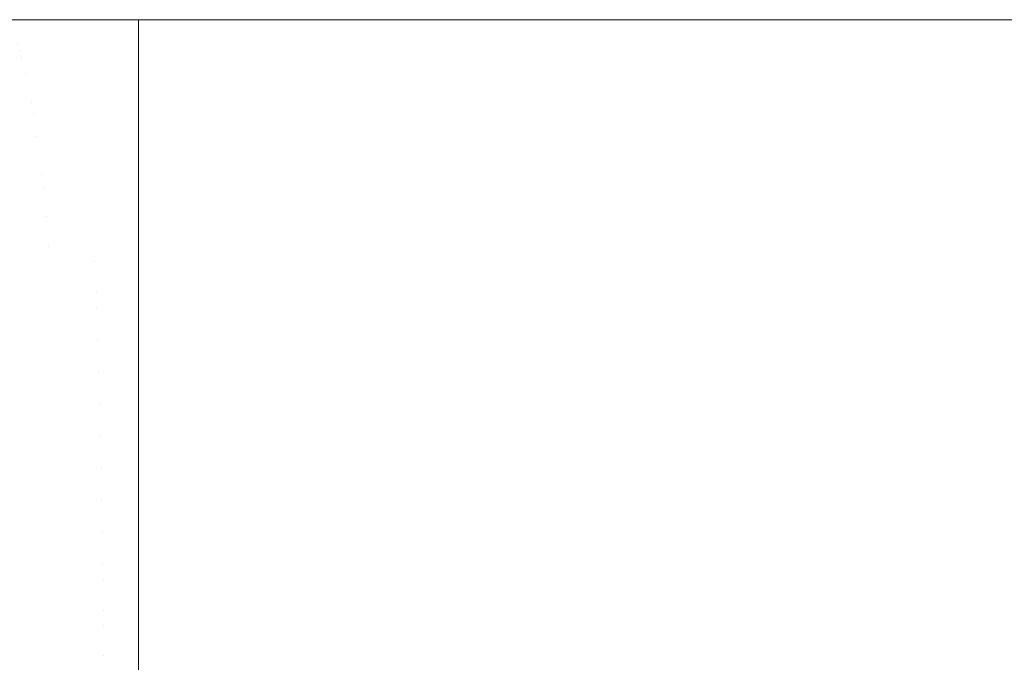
# Model space of a CAD drawing. Header units: centimetres. Extents: x -35.1 to 36.2, y 3.4 to 5.2.
# Tile 198 of 256: x -11.0226 to -10.8994, y 5.1198 to 5.2002. Entities that reach past the tile are written whole.
import ezdxf

# ---------------------------------------------------------------- set-up
doc = ezdxf.new("R2010")
doc.units = ezdxf.units.CM
doc.header["$LTSCALE"] = 2.54
doc.layers.add('Lucido design-1', color=7, linetype='Continuous')

# ---------------------------------------------------------------- blocks, each defined once
blk = doc.blocks.new('Gruppo-4-1')
at = {"color": 7, "linetype": 'Continuous', "lineweight": 9}
for points, invisible_edges in [([(-34.95277, 5.20014, -1872.31239), (36.07969, 5.20014, -1872.31239), (7.66671, 5.20021, -1872.31551), (-6.53978, 5.20021, -1872.31551)], 11), ([(-6.53978, 5.20021, -1872.31551), (-20.74627, 5.20021, -1872.31551), (-34.95277, 5.20014, -1872.31239)], 10), ([(-34.95277, 5.20014, -1872.31239), (-34.95277, 5.20012, -1872.31115), (36.07969, 5.20012, -1872.31115), (36.07969, 5.20014, -1872.31239)], 10), ([(36.07969, 5.20012, -1872.31115), (-34.95277, 5.20012, -1872.31115), (-34.95277, 5.19983, -1872.3068), (36.07969, 5.19983, -1872.3068)], 5), ([(-11.00774, 5.20021, -1872.51551), (-11.01499, 5.20021, -1872.51559), (-20.74627, 5.20021, -1872.31551), (-6.53978, 5.20021, -1872.31551)], 10), ([(-11.01499, 5.20021, -1872.51559), (-11.02943, 5.20021, -1872.51617), (-20.74627, 5.20021, -1872.31551)], 10), ([(-11.02943, 5.20021, -1872.51617), (-11.01499, 5.20021, -1872.51559), (-11.00774, 5.20014, -1872.51864), (-11.0427, 5.20016, -1872.52038)], 14), ([(-11.0427, 5.20016, -1872.52038), (-11.00774, 5.20014, -1872.51864), (-11.00774, 5.20012, -1872.51988)], 9), ([(-11.00774, 5.20012, -1872.51988), (-11.04214, 5.20002, -1872.52347), (-11.0427, 5.20016, -1872.52038)], 11), ([(-11.04214, 5.20002, -1872.52347), (-11.00774, 5.20012, -1872.51988), (-11.00774, 5.19983, -1872.52423)], 9), ([(-11.01499, 5.20021, -1872.51559), (-11.00774, 5.20021, -1872.51551), (-11.00774, 5.20014, -1872.51864)], 8), ([(-6.53978, 5.20021, -1872.31551), (-6.53978, 5.20021, -1872.51551), (-11.00774, 5.20021, -1872.51551)], 9), ([(12.13466, 5.20014, -1872.51864), (-11.00774, 5.20012, -1872.51988), (-6.53978, 5.20021, -1872.51551), (7.66671, 5.20021, -1872.51551)], 11), ([(-6.53978, 5.20021, -1872.51551), (-11.00774, 5.20012, -1872.51988), (-11.00774, 5.20014, -1872.51864)], 9), ([(-11.00774, 5.20014, -1872.51864), (-11.00774, 5.20021, -1872.51551), (-6.53978, 5.20021, -1872.51551)], 8), ([(12.13466, 5.20014, -1872.51864), (12.13466, 5.20012, -1872.51988), (-11.00774, 5.20012, -1872.51988)], 10), ([(-11.00774, 5.20012, -1872.51988), (12.13466, 5.20012, -1872.51988), (12.13466, 5.19983, -1872.52423), (-11.00774, 5.19983, -1872.52423)], 5), ([(36.07969, 5.19983, -1872.3068), (-34.95277, 5.19983, -1872.3068), (-34.95277, 5.19936, -1872.30246), (36.07969, 5.19936, -1872.30246)], 5), ([(36.07969, 5.19936, -1872.30246), (-34.95277, 5.19936, -1872.30246), (-34.95277, 5.19869, -1872.29815), (36.07969, 5.19869, -1872.29815)], 5), ([(-11.04159, 5.19977, -1872.52656), (-11.04214, 5.20002, -1872.52347), (-11.00774, 5.19983, -1872.52423)], 11), ([(-11.00774, 5.19983, -1872.52423), (-11.00774, 5.19976, -1872.52487), (-11.04159, 5.19977, -1872.52656)], 10), ([(-11.00774, 5.19976, -1872.52487), (-11.00774, 5.19936, -1872.52857), (-11.04104, 5.19943, -1872.52963), (-11.04159, 5.19977, -1872.52656)], 14), ([(-11.04049, 5.199, -1872.53268), (-11.04104, 5.19943, -1872.52963), (-11.00774, 5.19936, -1872.52857)], 11), ([(-11.00774, 5.19936, -1872.52857), (-11.00774, 5.19898, -1872.53104), (-11.04049, 5.199, -1872.53268)], 10), ([(-11.04049, 5.199, -1872.53268), (-11.00774, 5.19898, -1872.53104), (-11.00774, 5.19869, -1872.53288)], 9), ([(-11.00774, 5.19869, -1872.53288), (-11.03995, 5.19847, -1872.53571), (-11.04049, 5.199, -1872.53268)], 11), ([(-11.00774, 5.19976, -1872.52487), (-11.00774, 5.19983, -1872.52423), (12.13466, 5.19983, -1872.52423), (12.13466, 5.19976, -1872.52487)], 10), ([(12.13466, 5.19976, -1872.52487), (12.13466, 5.19936, -1872.52857), (-11.00774, 5.19936, -1872.52857), (-11.00774, 5.19976, -1872.52487)], 10), ([(-11.00774, 5.19898, -1872.53104), (-11.00774, 5.19936, -1872.52857), (12.13466, 5.19936, -1872.52857), (12.13466, 5.19898, -1872.53104)], 10), ([(12.13466, 5.19898, -1872.53104), (12.13466, 5.19869, -1872.53288), (-11.00774, 5.19869, -1872.53288), (-11.00774, 5.19898, -1872.53104)], 10), ([(36.07969, 5.19869, -1872.29815), (-34.95277, 5.19869, -1872.29815), (-34.95277, 5.19784, -1872.29387), (36.07969, 5.19784, -1872.29387)], 5), ([(36.07969, 5.19784, -1872.29387), (-34.95277, 5.19784, -1872.29387), (-34.95277, 5.1968, -1872.28963), (36.07969, 5.1968, -1872.28963)], 5), ([(-11.03941, 5.19785, -1872.53871), (-11.03995, 5.19847, -1872.53571), (-11.00774, 5.19869, -1872.53288)], 11), ([(-11.00774, 5.19869, -1872.53288), (-11.00774, 5.19785, -1872.53713), (-11.03941, 5.19785, -1872.53871)], 10), ([(-11.03941, 5.19785, -1872.53871), (-11.00774, 5.19785, -1872.53713), (-11.02286, 5.19714, -1872.54049)], 11), ([(-11.02286, 5.19714, -1872.54049), (-11.00774, 5.19785, -1872.53713), (-11.00774, 5.19784, -1872.53716)], 9), ([(-11.00774, 5.19784, -1872.53716), (-11.00774, 5.19712, -1872.54012), (-11.02286, 5.19714, -1872.54049)], 10), ([(-11.00774, 5.19785, -1872.53713), (-11.00774, 5.19869, -1872.53288), (12.13466, 5.19869, -1872.53288), (12.13466, 5.19785, -1872.53713)], 10), ([(12.13466, 5.19785, -1872.53713), (12.13466, 5.19784, -1872.53716), (-11.00774, 5.19784, -1872.53716), (-11.00774, 5.19785, -1872.53713)], 10), ([(12.13466, 5.19784, -1872.53716), (12.13466, 5.1968, -1872.5414), (-11.00774, 5.1968, -1872.5414), (-11.00774, 5.19712, -1872.54012)], 10), ([(-11.00774, 5.19712, -1872.54012), (-11.00774, 5.19784, -1872.53716), (12.13466, 5.19784, -1872.53716)], 10), ([(36.07969, 5.1968, -1872.28963), (-34.95277, 5.1968, -1872.28963), (-34.95277, 5.19558, -1872.28544), (36.07969, 5.19558, -1872.28544)], 5), ([(-11.03836, 5.19633, -1872.54462), (-11.03888, 5.19714, -1872.54168), (-11.02286, 5.19714, -1872.54049), (-11.0226, 5.19633, -1872.54345)], 15), ([(-11.02286, 5.19714, -1872.54049), (-11.00774, 5.19712, -1872.54012), (-11.00774, 5.1968, -1872.5414)], 9), ([(-11.00774, 5.1968, -1872.5414), (-11.0226, 5.19633, -1872.54345), (-11.02286, 5.19714, -1872.54049)], 11), ([(-11.0226, 5.19633, -1872.54345), (-11.00774, 5.1968, -1872.5414), (-11.00774, 5.19558, -1872.54558)], 9), ([(-11.00774, 5.19558, -1872.54558), (-11.00774, 5.1968, -1872.5414), (12.13466, 5.1968, -1872.5414), (12.13466, 5.19631, -1872.54309)], 10), ([(36.07969, 5.19558, -1872.28544), (-34.95277, 5.19558, -1872.28544), (-34.95277, 5.19418, -1872.28131), (36.07969, 5.19418, -1872.28131)], 5), ([(-11.0226, 5.19633, -1872.54345), (-11.02235, 5.19545, -1872.54637), (-11.03784, 5.19545, -1872.54752), (-11.03836, 5.19633, -1872.54462)], 15), ([(-11.03732, 5.19447, -1872.55038), (-11.03784, 5.19545, -1872.54752), (-11.02235, 5.19545, -1872.54637), (-11.0221, 5.19447, -1872.54925)], 15), ([(-11.00774, 5.19558, -1872.54558), (-11.02235, 5.19545, -1872.54637), (-11.0226, 5.19633, -1872.54345)], 11), ([(-11.00774, 5.19558, -1872.54558), (-11.00774, 5.19544, -1872.54602), (-11.02235, 5.19545, -1872.54637)], 10), ([(-11.0221, 5.19447, -1872.54925), (-11.02235, 5.19545, -1872.54637), (-11.00774, 5.19544, -1872.54602), (-11.00774, 5.19418, -1872.54972)], 11), ([(12.13466, 5.19631, -1872.54309), (12.13466, 5.19558, -1872.54558), (-11.00774, 5.19558, -1872.54558)], 10), ([(-11.00774, 5.19544, -1872.54602), (-11.00774, 5.19558, -1872.54558), (12.13466, 5.19558, -1872.54558), (12.13466, 5.19544, -1872.54602)], 10), ([(12.13466, 5.19544, -1872.54602), (12.13466, 5.19418, -1872.54972), (-11.00774, 5.19418, -1872.54972), (-11.00774, 5.19544, -1872.54602)], 10), ([(36.07969, 5.19418, -1872.28131), (-34.95277, 5.19418, -1872.28131), (-34.95277, 5.1926, -1872.27725), (36.07969, 5.1926, -1872.27725)], 5), ([(-11.0221, 5.19447, -1872.54925), (-11.02186, 5.19342, -1872.55208), (-11.03682, 5.19342, -1872.55319), (-11.03732, 5.19447, -1872.55038)], 15), ([(-11.02186, 5.19342, -1872.55208), (-11.0221, 5.19447, -1872.54925), (-11.00774, 5.19418, -1872.54972)], 11), ([(-11.00774, 5.19418, -1872.54972), (-11.00774, 5.1934, -1872.55173), (-11.02186, 5.19342, -1872.55208)], 10), ([(-11.00774, 5.1934, -1872.55173), (-11.00774, 5.19418, -1872.54972), (12.13466, 5.19418, -1872.54972), (12.13466, 5.1934, -1872.55173)], 10), ([(-11.03632, 5.19229, -1872.55595), (-11.03682, 5.19342, -1872.55319), (-11.02186, 5.19342, -1872.55208), (-11.02162, 5.19229, -1872.55486)], 15), ([(-11.02186, 5.19342, -1872.55208), (-11.00774, 5.1934, -1872.55173), (-11.00774, 5.1926, -1872.55378)], 9), ([(-11.00774, 5.1926, -1872.55378), (-11.02162, 5.19229, -1872.55486), (-11.02186, 5.19342, -1872.55208)], 11), ([(12.13466, 5.1934, -1872.55173), (12.13466, 5.1926, -1872.55378), (-11.00774, 5.1926, -1872.55378), (-11.00774, 5.1934, -1872.55173)], 10), ([(36.07969, 5.1926, -1872.27725), (-34.95277, 5.1926, -1872.27725), (-34.95277, 5.19084, -1872.27325), (36.07969, 5.19084, -1872.27325)], 5), ([(-11.02162, 5.19229, -1872.55486), (-11.02138, 5.19108, -1872.5576), (-11.03584, 5.19108, -1872.55867), (-11.03632, 5.19229, -1872.55595)], 15), ([(-11.00774, 5.1926, -1872.55378), (-11.00774, 5.19107, -1872.55726), (-11.02138, 5.19108, -1872.5576), (-11.02162, 5.19229, -1872.55486)], 14), ([(-11.00774, 5.19107, -1872.55726), (-11.00774, 5.1926, -1872.55378), (12.13466, 5.1926, -1872.55378), (12.13466, 5.19107, -1872.55726)], 10), ([(36.07969, 5.19084, -1872.27325), (-34.95277, 5.19084, -1872.27325), (-34.95277, 5.18891, -1872.26934), (36.07969, 5.18891, -1872.26934)], 5), ([(-11.03536, 5.1898, -1872.56132), (-11.03584, 5.19108, -1872.55867), (-11.02138, 5.19108, -1872.5576), (-11.02115, 5.1898, -1872.56027)], 15), ([(-11.02138, 5.19108, -1872.5576), (-11.00774, 5.19107, -1872.55726), (-11.00774, 5.19084, -1872.55778)], 9), ([(-11.02115, 5.1898, -1872.56027), (-11.02138, 5.19108, -1872.5576), (-11.00774, 5.19084, -1872.55778)], 11), ([(-11.00774, 5.19084, -1872.55778), (-11.00774, 5.18891, -1872.56169), (-11.02115, 5.1898, -1872.56027)], 10), ([(12.13466, 5.19107, -1872.55726), (12.13466, 5.19084, -1872.55778), (-11.00774, 5.19084, -1872.55778), (-11.00774, 5.19107, -1872.55726)], 10), ([(-11.00774, 5.19084, -1872.55778), (12.13466, 5.19084, -1872.55778), (12.13466, 5.18891, -1872.56169), (-11.00774, 5.18891, -1872.56169)], 5), ([(-11.02115, 5.1898, -1872.56027), (-11.02092, 5.18845, -1872.56289), (-11.0349, 5.18845, -1872.56393), (-11.03536, 5.1898, -1872.56132)], 15), ([(-11.02092, 5.18845, -1872.56289), (-11.02115, 5.1898, -1872.56027), (-11.00774, 5.18891, -1872.56169)], 11), ([(36.07969, 5.18891, -1872.26934), (-34.95277, 5.18891, -1872.26934), (-34.95277, 5.18681, -1872.26551), (36.07969, 5.18681, -1872.26551)], 5), ([(-11.03444, 5.18703, -1872.56647), (-11.0349, 5.18845, -1872.56393), (-11.02092, 5.18845, -1872.56289), (-11.0207, 5.18703, -1872.56545)], 15), ([(-11.00774, 5.18891, -1872.56169), (-11.00774, 5.18843, -1872.56256), (-11.02092, 5.18845, -1872.56289)], 10), ([(-11.0207, 5.18703, -1872.56545), (-11.02092, 5.18845, -1872.56289), (-11.00774, 5.18843, -1872.56256), (-11.00774, 5.18681, -1872.56551)], 11), ([(-11.00774, 5.18843, -1872.56256), (-11.00774, 5.18891, -1872.56169), (12.13466, 5.18891, -1872.56169), (12.13466, 5.18843, -1872.56256)], 10), ([(12.13466, 5.18843, -1872.56256), (12.13466, 5.18681, -1872.56551), (-11.00774, 5.18681, -1872.56551), (-11.00774, 5.18843, -1872.56256)], 10), ([(36.07969, 5.18681, -1872.26551), (-34.95277, 5.18681, -1872.26551), (-34.95277, 5.18455, -1872.26178), (36.07969, 5.18455, -1872.26178)], 5), ([(-11.0207, 5.18703, -1872.56545), (-11.02049, 5.18555, -1872.56795), (-11.034, 5.18555, -1872.56895), (-11.03444, 5.18703, -1872.56647)], 15), ([(-11.02049, 5.18555, -1872.56795), (-11.0207, 5.18703, -1872.56545), (-11.00774, 5.18681, -1872.56551)], 11), ([(-11.00774, 5.18681, -1872.56551), (-11.00774, 5.18553, -1872.56763), (-11.02049, 5.18555, -1872.56795)], 10), ([(-11.00774, 5.18553, -1872.56763), (-11.00774, 5.18681, -1872.56551), (12.13466, 5.18681, -1872.56551), (12.13466, 5.18553, -1872.56763)], 10), ([(-11.03356, 5.18401, -1872.57137), (-11.034, 5.18555, -1872.56895), (-11.02049, 5.18555, -1872.56795), (-11.02028, 5.18401, -1872.57038)], 15), ([(-11.02049, 5.18555, -1872.56795), (-11.00774, 5.18553, -1872.56763), (-11.00774, 5.18455, -1872.56924)], 9), ([(-11.00774, 5.18455, -1872.56924), (-11.02028, 5.18401, -1872.57038), (-11.02049, 5.18555, -1872.56795)], 11), ([(12.13466, 5.18553, -1872.56763), (12.13466, 5.18455, -1872.56924), (-11.00774, 5.18455, -1872.56924), (-11.00774, 5.18553, -1872.56763)], 10), ([(36.07969, 5.18455, -1872.26178), (-34.95277, 5.18455, -1872.26178), (-34.95277, 5.18213, -1872.25816), (36.07969, 5.18213, -1872.25816)], 5), ([(-11.00774, 5.18455, -1872.56924), (-11.00774, 5.18241, -1872.57245), (-11.02007, 5.18242, -1872.57275), (-11.02028, 5.18401, -1872.57038)], 14), ([(-11.00774, 5.18241, -1872.57245), (-11.00774, 5.18455, -1872.56924), (12.13466, 5.18455, -1872.56924), (12.13466, 5.18241, -1872.57245)], 10), ([(-11.02028, 5.18401, -1872.57038), (-11.02007, 5.18242, -1872.57275), (-11.03314, 5.18242, -1872.57372), (-11.03356, 5.18401, -1872.57137)], 15), ([(36.07969, 5.18213, -1872.25816), (-34.95277, 5.18213, -1872.25816), (-34.95277, 5.17955, -1872.25464), (36.07969, 5.17955, -1872.25464)], 5), ([(-11.03273, 5.18077, -1872.57601), (-11.03314, 5.18242, -1872.57372), (-11.02007, 5.18242, -1872.57275), (-11.01987, 5.18077, -1872.57505)], 15), ([(-11.02007, 5.18242, -1872.57275), (-11.00774, 5.18241, -1872.57245), (-11.00774, 5.18213, -1872.57287)], 9), ([(-11.01987, 5.18077, -1872.57505), (-11.02007, 5.18242, -1872.57275), (-11.00774, 5.18213, -1872.57287)], 11), ([(-11.00774, 5.18213, -1872.57287), (-11.00774, 5.17955, -1872.57639), (-11.01987, 5.18077, -1872.57505)], 10), ([(12.13466, 5.18241, -1872.57245), (12.13466, 5.18213, -1872.57287), (-11.00774, 5.18213, -1872.57287), (-11.00774, 5.18241, -1872.57245)], 10), ([(-11.00774, 5.18213, -1872.57287), (12.13466, 5.18213, -1872.57287), (12.13466, 5.17955, -1872.57639), (-11.00774, 5.17955, -1872.57639)], 5), ([(-11.01987, 5.18077, -1872.57505), (-11.01968, 5.17908, -1872.57729), (-11.03233, 5.17908, -1872.57822), (-11.03273, 5.18077, -1872.57601)], 15), ([(-11.01968, 5.17908, -1872.57729), (-11.01987, 5.18077, -1872.57505), (-11.00774, 5.17955, -1872.57639)], 11), ([(36.07969, 5.17955, -1872.25464), (-34.95277, 5.17955, -1872.25464), (-34.95277, 5.17682, -1872.25124), (36.07969, 5.17682, -1872.25124)], 5), ([(-11.00774, 5.17955, -1872.57639), (-11.00774, 5.17907, -1872.57699), (-11.01968, 5.17908, -1872.57729)], 10), ([(-11.00774, 5.17907, -1872.57699), (-11.00774, 5.17955, -1872.57639), (12.13466, 5.17955, -1872.57639), (12.13466, 5.17907, -1872.57699)], 10), ([(-11.03233, 5.17908, -1872.57822), (-11.01968, 5.17908, -1872.57729), (-11.02563, 5.17734, -1872.57983)], 11), ([(-11.01968, 5.17908, -1872.57729), (-11.01949, 5.17734, -1872.57945), (-11.02563, 5.17734, -1872.57983)], 11), ([(-11.01949, 5.17734, -1872.57945), (-11.01968, 5.17908, -1872.57729), (-11.00774, 5.17907, -1872.57699), (-11.00774, 5.17682, -1872.57979)], 11), ([(12.13466, 5.17907, -1872.57699), (12.13466, 5.17682, -1872.57979), (-11.00774, 5.17682, -1872.57979), (-11.00774, 5.17907, -1872.57699)], 10), ([(36.07969, 5.17682, -1872.25124), (-34.95277, 5.17682, -1872.25124), (-34.95277, 5.17394, -1872.24796), (36.07969, 5.17394, -1872.24796)], 5), ([(-11.02563, 5.17734, -1872.57983), (-11.01949, 5.17734, -1872.57945), (-11.01931, 5.17555, -1872.58155), (-11.02536, 5.17555, -1872.58192)], 15), ([(-11.01931, 5.17555, -1872.58155), (-11.01949, 5.17734, -1872.57945), (-11.00774, 5.17682, -1872.57979)], 11), ([(-11.00774, 5.17682, -1872.57979), (-11.00774, 5.17554, -1872.58125), (-11.01931, 5.17555, -1872.58155)], 10), ([(-11.00774, 5.17554, -1872.58125), (-11.00774, 5.17682, -1872.57979), (12.13466, 5.17682, -1872.57979), (12.13466, 5.17554, -1872.58125)], 10), ([(-11.02536, 5.17555, -1872.58192), (-11.01931, 5.17555, -1872.58155), (-11.01914, 5.17373, -1872.58357), (-11.02509, 5.17373, -1872.58393)], 15), ([(-11.01931, 5.17555, -1872.58155), (-11.00774, 5.17554, -1872.58125), (-11.00774, 5.17394, -1872.58307)], 9), ([(-11.00774, 5.17394, -1872.58307), (-11.01914, 5.17373, -1872.58357), (-11.01931, 5.17555, -1872.58155)], 11), ([(12.13466, 5.17554, -1872.58125), (12.13466, 5.17394, -1872.58307), (-11.00774, 5.17394, -1872.58307), (-11.00774, 5.17554, -1872.58125)], 10), ([(36.07969, 5.17373, -1872.24774), (36.07969, 5.17394, -1872.24796), (-34.95277, 5.17394, -1872.24796), (-34.95277, 5.17373, -1872.24774)], 10), ([(36.07969, 5.17187, -1872.24579), (36.07969, 5.17373, -1872.24774), (-34.95277, 5.17373, -1872.24774), (-34.95277, 5.17187, -1872.24579)], 10), ([(-11.02509, 5.17373, -1872.58393), (-11.01914, 5.17373, -1872.58357), (-11.01897, 5.17188, -1872.58552), (-11.02484, 5.17188, -1872.58588)], 15), ([(-11.00774, 5.17394, -1872.58307), (-11.00774, 5.17187, -1872.58524), (-11.01897, 5.17188, -1872.58552), (-11.01914, 5.17373, -1872.58357)], 14), ([(-11.00774, 5.17187, -1872.58524), (-11.00774, 5.17394, -1872.58307), (12.13466, 5.17394, -1872.58307), (12.13466, 5.17187, -1872.58524)], 10), ([(-34.95277, 5.17187, -1872.24579), (-34.95277, 5.17092, -1872.2448), (36.07969, 5.17092, -1872.2448), (36.07969, 5.17187, -1872.24579)], 10), ([(-11.02484, 5.17188, -1872.58588), (-11.01897, 5.17188, -1872.58552), (-11.01881, 5.16999, -1872.58741), (-11.02459, 5.16999, -1872.58776)], 15), ([(-11.01897, 5.17188, -1872.58552), (-11.00774, 5.17187, -1872.58524), (-11.01319, 5.16999, -1872.58721)], 11), ([(-11.01319, 5.16999, -1872.58721), (-11.01881, 5.16999, -1872.58741), (-11.01897, 5.17188, -1872.58552)], 11), ([(-11.01319, 5.16999, -1872.58721), (-11.00774, 5.17187, -1872.58524), (-11.00774, 5.17092, -1872.58622)], 9), ([(12.13466, 5.17187, -1872.58524), (12.13466, 5.17092, -1872.58622), (-11.00774, 5.17092, -1872.58622), (-11.00774, 5.17187, -1872.58524)], 10), ([(36.07969, 5.17092, -1872.2448), (-34.95277, 5.17092, -1872.2448), (-34.95277, 5.16777, -1872.24179), (36.07969, 5.16777, -1872.24179)], 5), ([(-11.00774, 5.17092, -1872.58622), (-11.00774, 5.16998, -1872.58713), (-11.01319, 5.16999, -1872.58721)], 10), ([(12.13466, 5.17092, -1872.58622), (-11.00774, 5.16808, -1872.58895), (-11.00774, 5.16998, -1872.58713)], 9), ([(-11.00774, 5.16777, -1872.58924), (-11.00774, 5.16808, -1872.58895), (12.13466, 5.17092, -1872.58622), (12.13466, 5.16998, -1872.58713)], 10), ([(-11.00774, 5.16998, -1872.58713), (-11.00774, 5.17092, -1872.58622), (12.13466, 5.17092, -1872.58622)], 10), ([(-11.02459, 5.16999, -1872.58776), (-11.01881, 5.16999, -1872.58741), (-11.01865, 5.16808, -1872.58922), (-11.02435, 5.16808, -1872.58957)], 15), ([(-11.01311, 5.16808, -1872.58902), (-11.01865, 5.16808, -1872.58922), (-11.01881, 5.16999, -1872.58741), (-11.01319, 5.16999, -1872.58721)], 15), ([(-11.01319, 5.16999, -1872.58721), (-11.00774, 5.16998, -1872.58713), (-11.00774, 5.16808, -1872.58895), (-11.01311, 5.16808, -1872.58902)], 13), ([(12.13466, 5.16998, -1872.58713), (12.13466, 5.16777, -1872.58924), (-11.00774, 5.16777, -1872.58924)], 10), ([(-11.02435, 5.16808, -1872.58957), (-11.01865, 5.16808, -1872.58922), (-11.0185, 5.16614, -1872.59096), (-11.02412, 5.16614, -1872.5913)], 15), ([(-11.01304, 5.16614, -1872.59076), (-11.0185, 5.16614, -1872.59096), (-11.01865, 5.16808, -1872.58922), (-11.01311, 5.16808, -1872.58902)], 15), ([(-11.01311, 5.16808, -1872.58902), (-11.00774, 5.16808, -1872.58895), (-11.00774, 5.16777, -1872.58924)], 9), ([(-11.01304, 5.16614, -1872.59076), (-11.01311, 5.16808, -1872.58902), (-11.00774, 5.16777, -1872.58924)], 11), ([(36.07969, 5.16777, -1872.24179), (-34.95277, 5.16777, -1872.24179), (-34.95277, 5.16449, -1872.23891), (36.07969, 5.16449, -1872.23891)], 5), ([(-11.00774, 5.16777, -1872.58924), (-11.00774, 5.16449, -1872.59212), (-11.01304, 5.16614, -1872.59076)], 10), ([(-11.00774, 5.16449, -1872.59212), (-11.00774, 5.16777, -1872.58924), (12.13466, 5.16777, -1872.58924), (12.13466, 5.16613, -1872.59068)], 10), ([(-11.02412, 5.16614, -1872.5913), (-11.0185, 5.16614, -1872.59096), (-11.01835, 5.16418, -1872.59263), (-11.0239, 5.16418, -1872.59297)], 15), ([(-11.01297, 5.16418, -1872.59244), (-11.01835, 5.16418, -1872.59263), (-11.0185, 5.16614, -1872.59096), (-11.01304, 5.16614, -1872.59076)], 15), ([(-11.01297, 5.16418, -1872.59244), (-11.01304, 5.16614, -1872.59076), (-11.00774, 5.16449, -1872.59212)], 11), ([(12.13466, 5.16613, -1872.59068), (12.13466, 5.16449, -1872.59212), (-11.00774, 5.16449, -1872.59212)], 10), ([(36.07969, 5.16449, -1872.23891), (-34.95277, 5.16449, -1872.23891), (-34.95277, 5.16109, -1872.23618), (36.07969, 5.16109, -1872.23618)], 5), ([(-11.00774, 5.16449, -1872.59212), (-11.00774, 5.16418, -1872.59237), (-11.01297, 5.16418, -1872.59244)], 10), ([(12.13466, 5.16449, -1872.59212), (12.13466, 5.16219, -1872.59396), (-11.00774, 5.16109, -1872.59485), (-11.00774, 5.16418, -1872.59237)], 10), ([(-11.00774, 5.16418, -1872.59237), (-11.00774, 5.16449, -1872.59212), (12.13466, 5.16449, -1872.59212)], 10), ([(-11.0239, 5.16418, -1872.59297), (-11.01835, 5.16418, -1872.59263), (-11.01822, 5.16221, -1872.59423), (-11.02369, 5.16221, -1872.59457)], 15), ([(-11.0129, 5.16221, -1872.59404), (-11.01822, 5.16221, -1872.59423), (-11.01835, 5.16418, -1872.59263), (-11.01297, 5.16418, -1872.59244)], 15), ([(-11.01297, 5.16418, -1872.59244), (-11.00774, 5.16418, -1872.59237), (-11.00774, 5.16109, -1872.59485), (-11.0129, 5.16221, -1872.59404)], 13), ([(-11.02369, 5.16221, -1872.59457), (-11.01822, 5.16221, -1872.59423), (-11.01808, 5.16021, -1872.59576), (-11.02349, 5.16021, -1872.59609)], 15), ([(-11.01283, 5.16021, -1872.59557), (-11.01808, 5.16021, -1872.59576), (-11.01822, 5.16221, -1872.59423), (-11.0129, 5.16221, -1872.59404)], 15), ([(-11.01283, 5.16021, -1872.59557), (-11.0129, 5.16221, -1872.59404), (-11.00774, 5.16109, -1872.59485)], 11), ([(12.13466, 5.16219, -1872.59396), (12.13466, 5.16109, -1872.59485), (-11.00774, 5.16109, -1872.59485)], 10), ([(36.07969, 5.16109, -1872.23618), (-34.95277, 5.16109, -1872.23618), (-34.95277, 5.15757, -1872.2336), (36.07969, 5.15757, -1872.2336)], 5), ([(-11.00774, 5.16109, -1872.59485), (-11.00774, 5.1602, -1872.5955), (-11.01283, 5.16021, -1872.59557)], 10), ([(-11.00774, 5.15757, -1872.59743), (-11.00774, 5.1602, -1872.5955), (12.13466, 5.16109, -1872.59485), (12.13466, 5.1582, -1872.59697)], 10), ([(-11.00774, 5.1602, -1872.5955), (-11.00774, 5.16109, -1872.59485), (12.13466, 5.16109, -1872.59485)], 10), ([(-11.02349, 5.16021, -1872.59609), (-11.01808, 5.16021, -1872.59576), (-11.01796, 5.15821, -1872.59723), (-11.0233, 5.15821, -1872.59755)], 15), ([(-11.01277, 5.15821, -1872.59704), (-11.01796, 5.15821, -1872.59723), (-11.01808, 5.16021, -1872.59576), (-11.01283, 5.16021, -1872.59557)], 15), ([(-11.01283, 5.16021, -1872.59557), (-11.00774, 5.1602, -1872.5955), (-11.00774, 5.15757, -1872.59743), (-11.01277, 5.15821, -1872.59704)], 13), ([(36.07969, 5.15757, -1872.2336), (-34.95277, 5.15757, -1872.2336), (-34.95277, 5.15394, -1872.23117), (36.07969, 5.15394, -1872.23117)], 5), ([(-11.0233, 5.15821, -1872.59755), (-11.01796, 5.15821, -1872.59723), (-11.01784, 5.15619, -1872.59862), (-11.02311, 5.15619, -1872.59894)], 15), ([(-11.01271, 5.15619, -1872.59844), (-11.01784, 5.15619, -1872.59862), (-11.01796, 5.15821, -1872.59723), (-11.01277, 5.15821, -1872.59704)], 15), ([(-11.01271, 5.15619, -1872.59844), (-11.01277, 5.15821, -1872.59704), (-11.00774, 5.15757, -1872.59743)], 11), ([(-11.00774, 5.15757, -1872.59743), (-11.00774, 5.15618, -1872.59836), (-11.01271, 5.15619, -1872.59844)], 10), ([(12.13466, 5.1582, -1872.59697), (12.13466, 5.15757, -1872.59743), (-11.00774, 5.15757, -1872.59743)], 10), ([(12.13466, 5.15757, -1872.59743), (12.13466, 5.15416, -1872.5997), (-11.00774, 5.15394, -1872.59985), (-11.00774, 5.15618, -1872.59836)], 10), ([(-11.00774, 5.15618, -1872.59836), (-11.00774, 5.15757, -1872.59743), (12.13466, 5.15757, -1872.59743)], 10), ([(-11.02294, 5.15417, -1872.60027), (-11.02311, 5.15619, -1872.59894), (-11.01784, 5.15619, -1872.59862), (-11.01772, 5.15417, -1872.59995)], 15), ([(-11.01265, 5.15417, -1872.59977), (-11.01772, 5.15417, -1872.59995), (-11.01784, 5.15619, -1872.59862), (-11.01271, 5.15619, -1872.59844)], 15), ([(-11.01271, 5.15619, -1872.59844), (-11.00774, 5.15618, -1872.59836), (-11.00774, 5.15394, -1872.59985), (-11.01265, 5.15417, -1872.59977)], 13), ([(36.07969, 5.15394, -1872.23117), (-34.95277, 5.15394, -1872.23117), (-34.95277, 5.15021, -1872.22891), (36.07969, 5.15021, -1872.22891)], 5), ([(-11.01772, 5.15417, -1872.59995), (-11.01761, 5.15214, -1872.60121), (-11.02277, 5.15214, -1872.60153), (-11.02294, 5.15417, -1872.60027)], 15), ([(-11.0126, 5.15214, -1872.60103), (-11.01761, 5.15214, -1872.60121), (-11.01772, 5.15417, -1872.59995), (-11.01265, 5.15417, -1872.59977)], 15), ([(-11.0126, 5.15214, -1872.60103), (-11.01265, 5.15417, -1872.59977), (-11.00774, 5.15394, -1872.59985)], 11), ([(-11.00774, 5.15394, -1872.59985), (-11.00774, 5.15213, -1872.60095), (-11.0126, 5.15214, -1872.60103)], 10), ([(12.13466, 5.15416, -1872.5997), (12.13466, 5.15394, -1872.59985), (-11.00774, 5.15394, -1872.59985)], 10), ([(12.13466, 5.15394, -1872.59985), (12.13466, 5.15021, -1872.60212), (-11.00774, 5.15021, -1872.60212), (-11.00774, 5.15213, -1872.60095)], 10), ([(-11.00774, 5.15213, -1872.60095), (-11.00774, 5.15394, -1872.59985), (12.13466, 5.15394, -1872.59985)], 10), ([(-11.02262, 5.15011, -1872.60272), (-11.02277, 5.15214, -1872.60153), (-11.01761, 5.15214, -1872.60121), (-11.01751, 5.15011, -1872.60241)], 15), ([(-11.01255, 5.15011, -1872.60223), (-11.01751, 5.15011, -1872.60241), (-11.01761, 5.15214, -1872.60121), (-11.0126, 5.15214, -1872.60103)], 15), ([(-11.0126, 5.15214, -1872.60103), (-11.00774, 5.15213, -1872.60095), (-11.00774, 5.15021, -1872.60212)], 9), ([(-11.00774, 5.15021, -1872.60212), (-11.01255, 5.15011, -1872.60223), (-11.0126, 5.15214, -1872.60103)], 11), ([(36.07969, 5.15021, -1872.22891), (-34.95277, 5.15021, -1872.22891), (-34.95277, 5.14639, -1872.22681), (36.07969, 5.14639, -1872.22681)], 5), ([(-11.02262, 5.15011, -1872.60272), (-11.02247, 5.14808, -1872.60385), (-11.02766, 5.14808, -1872.6043), (-11.02786, 5.15011, -1872.60318)], 15), ([(-11.01751, 5.15011, -1872.60241), (-11.01741, 5.14808, -1872.60355), (-11.02247, 5.14808, -1872.60385), (-11.02262, 5.15011, -1872.60272)], 15), ([(-11.0125, 5.14808, -1872.60337), (-11.01741, 5.14808, -1872.60355), (-11.01751, 5.15011, -1872.60241), (-11.01255, 5.15011, -1872.60223)], 15), ([(-11.0125, 5.14808, -1872.60337), (-11.01255, 5.15011, -1872.60223), (-11.00774, 5.15021, -1872.60212)], 11), ([(-11.00774, 5.15021, -1872.60212), (-11.00774, 5.14807, -1872.60329), (-11.0125, 5.14808, -1872.60337)], 10), ([(-11.00774, 5.14807, -1872.60329), (12.13466, 5.15021, -1872.60212), (12.13466, 5.15011, -1872.60217)], 9), ([(-11.00774, 5.14807, -1872.60329), (-11.00774, 5.15021, -1872.60212), (12.13466, 5.15021, -1872.60212)], 10), ([(12.13466, 5.15011, -1872.60217), (12.13466, 5.14639, -1872.60422), (-11.00774, 5.14639, -1872.60422), (-11.00774, 5.14807, -1872.60329)], 10), ([(-11.02747, 5.14605, -1872.60537), (-11.02766, 5.14808, -1872.6043), (-11.02247, 5.14808, -1872.60385), (-11.02232, 5.14605, -1872.60492)], 15), ([(-11.02232, 5.14605, -1872.60492), (-11.02247, 5.14808, -1872.60385), (-11.01741, 5.14808, -1872.60355), (-11.01732, 5.14605, -1872.60462)], 15), ([(-11.01246, 5.14605, -1872.60444), (-11.01732, 5.14605, -1872.60462), (-11.01741, 5.14808, -1872.60355), (-11.0125, 5.14808, -1872.60337)], 15), ([(-11.0125, 5.14808, -1872.60337), (-11.00774, 5.14807, -1872.60329), (-11.00774, 5.14639, -1872.60422)], 9), ([(-11.00774, 5.14639, -1872.60422), (-11.01246, 5.14605, -1872.60444), (-11.0125, 5.14808, -1872.60337)], 11), ([(36.07969, 5.14639, -1872.22681), (-34.95277, 5.14639, -1872.22681), (-34.95277, 5.14247, -1872.22488), (36.07969, 5.14247, -1872.22488)], 5), ([(-11.02232, 5.14605, -1872.60492), (-11.02219, 5.14403, -1872.60593), (-11.02729, 5.14403, -1872.60638), (-11.02747, 5.14605, -1872.60537)], 15), ([(-11.01732, 5.14605, -1872.60462), (-11.01723, 5.14403, -1872.60563), (-11.02219, 5.14403, -1872.60593), (-11.02232, 5.14605, -1872.60492)], 15), ([(-11.01241, 5.14403, -1872.60546), (-11.01723, 5.14403, -1872.60563), (-11.01732, 5.14605, -1872.60462), (-11.01246, 5.14605, -1872.60444)], 15), ([(-11.01246, 5.14605, -1872.60444), (-11.00774, 5.14639, -1872.60422), (-11.00774, 5.14402, -1872.60538), (-11.01241, 5.14403, -1872.60546)], 13), ([(-11.00774, 5.14247, -1872.60614), (-11.00774, 5.14402, -1872.60538), (12.13466, 5.14639, -1872.60422), (12.13466, 5.14605, -1872.60438)], 10), ([(-11.00774, 5.14402, -1872.60538), (-11.00774, 5.14639, -1872.60422), (12.13466, 5.14639, -1872.60422)], 10), ([(12.13466, 5.14605, -1872.60438), (12.13466, 5.14247, -1872.60614), (-11.00774, 5.14247, -1872.60614)], 10), ([(-11.02712, 5.14202, -1872.60732), (-11.02729, 5.14403, -1872.60638), (-11.02219, 5.14403, -1872.60593), (-11.02207, 5.14202, -1872.60688)], 15), ([(-11.02207, 5.14202, -1872.60688), (-11.02219, 5.14403, -1872.60593), (-11.01723, 5.14403, -1872.60563), (-11.01715, 5.14202, -1872.60658)], 15), ([(-11.01715, 5.14202, -1872.60658), (-11.01723, 5.14403, -1872.60563), (-11.01241, 5.14403, -1872.60546), (-11.01237, 5.14202, -1872.60641)], 15), ([(-11.01241, 5.14403, -1872.60546), (-11.00774, 5.14402, -1872.60538), (-11.00774, 5.14247, -1872.60614)], 9), ([(-11.00774, 5.14247, -1872.60614), (-11.01237, 5.14202, -1872.60641), (-11.01241, 5.14403, -1872.60546)], 11), ([(36.07969, 5.14247, -1872.22488), (-34.95277, 5.14247, -1872.22488), (-34.95277, 5.13848, -1872.22313), (36.07969, 5.13848, -1872.22313)], 5), ([(-11.00774, 5.14247, -1872.60614), (-11.00774, 5.14, -1872.60723), (-11.01233, 5.14001, -1872.60731), (-11.01237, 5.14202, -1872.60641)], 14), ([(-11.00774, 5.14, -1872.60723), (-11.00774, 5.14247, -1872.60614), (12.13466, 5.14247, -1872.60614), (12.13466, 5.14201, -1872.60635)], 10), ([(-11.02207, 5.14202, -1872.60688), (-11.02195, 5.14001, -1872.60778), (-11.02696, 5.14001, -1872.60821), (-11.02712, 5.14202, -1872.60732)], 15), ([(-11.01715, 5.14202, -1872.60658), (-11.01707, 5.14001, -1872.60748), (-11.02195, 5.14001, -1872.60778), (-11.02207, 5.14202, -1872.60688)], 15), ([(-11.01237, 5.14202, -1872.60641), (-11.01233, 5.14001, -1872.60731), (-11.01707, 5.14001, -1872.60748), (-11.01715, 5.14202, -1872.60658)], 15), ([(12.13466, 5.14201, -1872.60635), (12.13466, 5.14, -1872.60723), (-11.00774, 5.14, -1872.60723)], 10), ([(-11.02681, 5.13801, -1872.60905), (-11.02696, 5.14001, -1872.60821), (-11.02195, 5.14001, -1872.60778), (-11.02184, 5.13801, -1872.60861)], 15), ([(-11.02184, 5.13801, -1872.60861), (-11.02195, 5.14001, -1872.60778), (-11.01707, 5.14001, -1872.60748), (-11.017, 5.13801, -1872.60832)], 15), ([(-11.017, 5.13801, -1872.60832), (-11.01707, 5.14001, -1872.60748), (-11.01233, 5.14001, -1872.60731), (-11.0123, 5.13801, -1872.60815)], 15), ([(-11.01233, 5.14001, -1872.60731), (-11.00774, 5.14, -1872.60723), (-11.00774, 5.13848, -1872.6079)], 9), ([(-11.00774, 5.13848, -1872.6079), (-11.0123, 5.13801, -1872.60815), (-11.01233, 5.14001, -1872.60731)], 11), ([(12.13466, 5.14, -1872.60723), (12.13466, 5.13848, -1872.6079), (-11.00774, 5.13848, -1872.6079), (-11.00774, 5.14, -1872.60723)], 10), ([(36.07969, 5.13848, -1872.22313), (-34.95277, 5.13848, -1872.22313), (-34.95277, 5.13441, -1872.22154), (36.07969, 5.13441, -1872.22154)], 5), ([(-11.02184, 5.13801, -1872.60861), (-11.02173, 5.13602, -1872.6094), (-11.02667, 5.13602, -1872.60983), (-11.02681, 5.13801, -1872.60905)], 15), ([(-11.017, 5.13801, -1872.60832), (-11.01693, 5.13602, -1872.6091), (-11.02173, 5.13602, -1872.6094), (-11.02184, 5.13801, -1872.60861)], 15), ([(-11.0123, 5.13801, -1872.60815), (-11.01227, 5.13602, -1872.60894), (-11.01693, 5.13602, -1872.6091), (-11.017, 5.13801, -1872.60832)], 15), ([(-11.00774, 5.13848, -1872.6079), (-11.00774, 5.13601, -1872.60886), (-11.01227, 5.13602, -1872.60894), (-11.0123, 5.13801, -1872.60815)], 14), ([(-11.00774, 5.13601, -1872.60886), (-11.00774, 5.13848, -1872.6079), (12.13466, 5.13848, -1872.6079), (12.13466, 5.13601, -1872.60886)], 10), ([(-11.02654, 5.13405, -1872.61055), (-11.02667, 5.13602, -1872.60983), (-11.02173, 5.13602, -1872.6094), (-11.02164, 5.13405, -1872.61013)], 15), ([(-11.02164, 5.13405, -1872.61013), (-11.02173, 5.13602, -1872.6094), (-11.01693, 5.13602, -1872.6091), (-11.01687, 5.13405, -1872.60984)], 15), ([(-11.01687, 5.13405, -1872.60984), (-11.01693, 5.13602, -1872.6091), (-11.01227, 5.13602, -1872.60894), (-11.01223, 5.13405, -1872.60967)], 15), ([(-11.01227, 5.13602, -1872.60894), (-11.00774, 5.13601, -1872.60886), (-11.00774, 5.13441, -1872.60948)], 9), ([(-11.00774, 5.13441, -1872.60948), (-11.01223, 5.13405, -1872.60967), (-11.01227, 5.13602, -1872.60894)], 11), ([(12.13466, 5.13601, -1872.60886), (12.13466, 5.13441, -1872.60948), (-11.00774, 5.13441, -1872.60948), (-11.00774, 5.13601, -1872.60886)], 10), ([(36.07969, 5.13441, -1872.22154), (-34.95277, 5.13441, -1872.22154), (-34.95277, 5.13028, -1872.22014), (36.07969, 5.13028, -1872.22014)], 5), ([(-11.02164, 5.13405, -1872.61013), (-11.02155, 5.13209, -1872.61081), (-11.02642, 5.13209, -1872.61123), (-11.02654, 5.13405, -1872.61055)], 15), ([(-11.01687, 5.13405, -1872.60984), (-11.01681, 5.13209, -1872.61052), (-11.02155, 5.13209, -1872.61081), (-11.02164, 5.13405, -1872.61013)], 15), ([(-11.01223, 5.13405, -1872.60967), (-11.01221, 5.13209, -1872.61035), (-11.01681, 5.13209, -1872.61052), (-11.01687, 5.13405, -1872.60984)], 15), ([(-11.00774, 5.13441, -1872.60948), (-11.00774, 5.13208, -1872.61028), (-11.01221, 5.13209, -1872.61035), (-11.01223, 5.13405, -1872.60967)], 14), ([(12.13466, 5.13441, -1872.60948), (12.13466, 5.13028, -1872.61089), (-11.00774, 5.13028, -1872.61089), (-11.00774, 5.13208, -1872.61028)], 10), ([(-11.00774, 5.13208, -1872.61028), (-11.00774, 5.13441, -1872.60948), (12.13466, 5.13441, -1872.60948)], 10), ([(-11.02631, 5.13014, -1872.61186), (-11.02642, 5.13209, -1872.61123), (-11.02155, 5.13209, -1872.61081), (-11.02147, 5.13014, -1872.61144)], 15), ([(-11.02147, 5.13014, -1872.61144), (-11.02155, 5.13209, -1872.61081), (-11.01681, 5.13209, -1872.61052), (-11.01675, 5.13014, -1872.61115)], 15), ([(-11.01675, 5.13014, -1872.61115), (-11.01681, 5.13209, -1872.61052), (-11.01221, 5.13209, -1872.61035), (-11.01218, 5.13014, -1872.61098)], 15), ([(-11.01221, 5.13209, -1872.61035), (-11.00774, 5.13208, -1872.61028), (-11.00774, 5.13028, -1872.61089)], 9), ([(-11.00774, 5.13028, -1872.61089), (-11.01218, 5.13014, -1872.61098), (-11.01221, 5.13209, -1872.61035)], 11), ([(36.07969, 5.13028, -1872.22014), (-34.95277, 5.13028, -1872.22014), (-34.95277, 5.12609, -1872.21892), (36.07969, 5.12609, -1872.21892)], 5), ([(-11.02147, 5.13014, -1872.61144), (-11.02139, 5.12821, -1872.61202), (-11.02621, 5.12821, -1872.61243), (-11.02631, 5.13014, -1872.61186)], 15), ([(-11.01675, 5.13014, -1872.61115), (-11.0167, 5.12821, -1872.61173), (-11.02139, 5.12821, -1872.61202), (-11.02147, 5.13014, -1872.61144)], 15), ([(-11.01218, 5.13014, -1872.61098), (-11.01215, 5.12821, -1872.61157), (-11.0167, 5.12821, -1872.61173), (-11.01675, 5.13014, -1872.61115)], 15), ([(-11.01218, 5.13014, -1872.61098), (-11.00774, 5.13028, -1872.61089), (-11.00774, 5.12821, -1872.61149)], 9), ([(-11.00774, 5.12821, -1872.61149), (-11.01215, 5.12821, -1872.61157), (-11.01218, 5.13014, -1872.61098)], 11), ([(-11.00774, 5.12821, -1872.61149), (-11.00774, 5.13028, -1872.61089), (12.13466, 5.13028, -1872.61089), (12.13466, 5.12821, -1872.61149)], 10), ([(-11.02611, 5.1263, -1872.61297), (-11.02621, 5.12821, -1872.61243), (-11.02139, 5.12821, -1872.61202), (-11.02132, 5.1263, -1872.61255)], 15), ([(-11.02132, 5.1263, -1872.61255), (-11.02139, 5.12821, -1872.61202), (-11.0167, 5.12821, -1872.61173), (-11.01666, 5.1263, -1872.61227)], 15), ([(-11.01666, 5.1263, -1872.61227), (-11.0167, 5.12821, -1872.61173), (-11.01215, 5.12821, -1872.61157), (-11.01213, 5.1263, -1872.6121)], 15), ([(-11.01213, 5.1263, -1872.6121), (-11.01215, 5.12821, -1872.61157), (-11.00774, 5.12821, -1872.61149)], 11), ([(-11.00774, 5.12821, -1872.61149), (-11.00774, 5.12609, -1872.61211), (-11.01213, 5.1263, -1872.6121)], 10), ([(12.13466, 5.12821, -1872.61149), (12.13466, 5.12609, -1872.61211), (-11.00774, 5.12609, -1872.61211), (-11.00774, 5.12821, -1872.61149)], 10), ([(-11.02132, 5.1263, -1872.61255), (-11.02125, 5.12441, -1872.61304), (-11.02602, 5.12441, -1872.61345), (-11.02611, 5.1263, -1872.61297)], 15), ([(-11.01666, 5.1263, -1872.61227), (-11.01662, 5.12441, -1872.61276), (-11.02125, 5.12441, -1872.61304), (-11.02132, 5.1263, -1872.61255)], 15), ([(-11.01213, 5.1263, -1872.6121), (-11.01211, 5.12441, -1872.61259), (-11.01662, 5.12441, -1872.61276), (-11.01666, 5.1263, -1872.61227)], 15), ([(-11.01211, 5.12441, -1872.61259), (-11.01213, 5.1263, -1872.6121), (-11.00774, 5.12609, -1872.61211)], 11), ([(36.07969, 5.12609, -1872.21892), (-34.95277, 5.12609, -1872.21892), (-34.95277, 5.12186, -1872.21788), (36.07969, 5.12186, -1872.21788)], 5), ([(-11.00774, 5.12609, -1872.61211), (-11.00774, 5.1244, -1872.61252), (-11.01211, 5.12441, -1872.61259)], 10), ([(12.13466, 5.12609, -1872.61211), (12.13466, 5.12186, -1872.61314), (-11.00774, 5.12186, -1872.61314), (-11.00774, 5.1244, -1872.61252)], 10), ([(-11.00774, 5.1244, -1872.61252), (-11.00774, 5.12609, -1872.61211), (12.13466, 5.12609, -1872.61211)], 10), ([(-11.02594, 5.12254, -1872.6139), (-11.02602, 5.12441, -1872.61345), (-11.02125, 5.12441, -1872.61304), (-11.0212, 5.12254, -1872.61349)], 15), ([(-11.0212, 5.12254, -1872.61349), (-11.02125, 5.12441, -1872.61304), (-11.01662, 5.12441, -1872.61276), (-11.01658, 5.12254, -1872.6132)], 15), ([(-11.01658, 5.12254, -1872.6132), (-11.01662, 5.12441, -1872.61276), (-11.01211, 5.12441, -1872.61259), (-11.01209, 5.12254, -1872.61304)], 15), ([(-11.01209, 5.12254, -1872.61304), (-11.01211, 5.12441, -1872.61259), (-11.00774, 5.1244, -1872.61252), (-11.00774, 5.12186, -1872.61314)], 11), ([(-11.0212, 5.12254, -1872.61349), (-11.02114, 5.12068, -1872.61389), (-11.02587, 5.12068, -1872.6143), (-11.02594, 5.12254, -1872.6139)], 15), ([(-11.01658, 5.12254, -1872.6132), (-11.01654, 5.12068, -1872.61361), (-11.02114, 5.12068, -1872.61389), (-11.0212, 5.12254, -1872.61349)], 15), ([(-11.01209, 5.12254, -1872.61304), (-11.01207, 5.12068, -1872.61345), (-11.01654, 5.12068, -1872.61361), (-11.01658, 5.12254, -1872.6132)], 15), ([(-11.01207, 5.12068, -1872.61345), (-11.01209, 5.12254, -1872.61304), (-11.00774, 5.12186, -1872.61314)], 11), ([(36.07969, 5.12068, -1872.21765), (36.07969, 5.12186, -1872.21788), (-34.95277, 5.12186, -1872.21788), (-34.95277, 5.12068, -1872.21765)], 10), ([(-11.00774, 5.12186, -1872.61314), (-11.00774, 5.12068, -1872.61338), (-11.01207, 5.12068, -1872.61345)], 10), ([(-11.00774, 5.12068, -1872.61338), (-11.00774, 5.12186, -1872.61314), (12.13466, 5.12186, -1872.61314), (12.13466, 5.12068, -1872.61338)], 10), ([(-34.95277, 5.12068, -1872.21765), (-34.95277, 5.11758, -1872.21703), (36.07969, 5.11758, -1872.21703), (36.07969, 5.12068, -1872.21765)], 10), ([(-11.02581, 5.11885, -1872.61466), (-11.02587, 5.12068, -1872.6143), (-11.02114, 5.12068, -1872.61389), (-11.02109, 5.11885, -1872.61425)], 15), ([(-11.02109, 5.11885, -1872.61425), (-11.02114, 5.12068, -1872.61389), (-11.01654, 5.12068, -1872.61361), (-11.01651, 5.11885, -1872.61397)], 15), ([(-11.01651, 5.11885, -1872.61397), (-11.01654, 5.12068, -1872.61361), (-11.01207, 5.12068, -1872.61345), (-11.01206, 5.11885, -1872.61381)], 15), ([(-11.01206, 5.11885, -1872.61381), (-11.01207, 5.12068, -1872.61345), (-11.00774, 5.12068, -1872.61338), (-11.00774, 5.11758, -1872.61399)], 11), ([(12.13466, 5.12068, -1872.61338), (12.13466, 5.11758, -1872.61399), (-11.00774, 5.11758, -1872.61399), (-11.00774, 5.12068, -1872.61338)], 10)]:
    blk.add_3dface(points, dxfattribs=dict(at, invisible_edges=invisible_edges))

msp = doc.modelspace()

# ---------------------------------------------------------------- block references
at = {"layer": 'Lucido design-1', "color": 7}
msp.add_blockref('Gruppo-4-1', (0, 0), dxfattribs=at)

doc.saveas('drawing.dxf')
